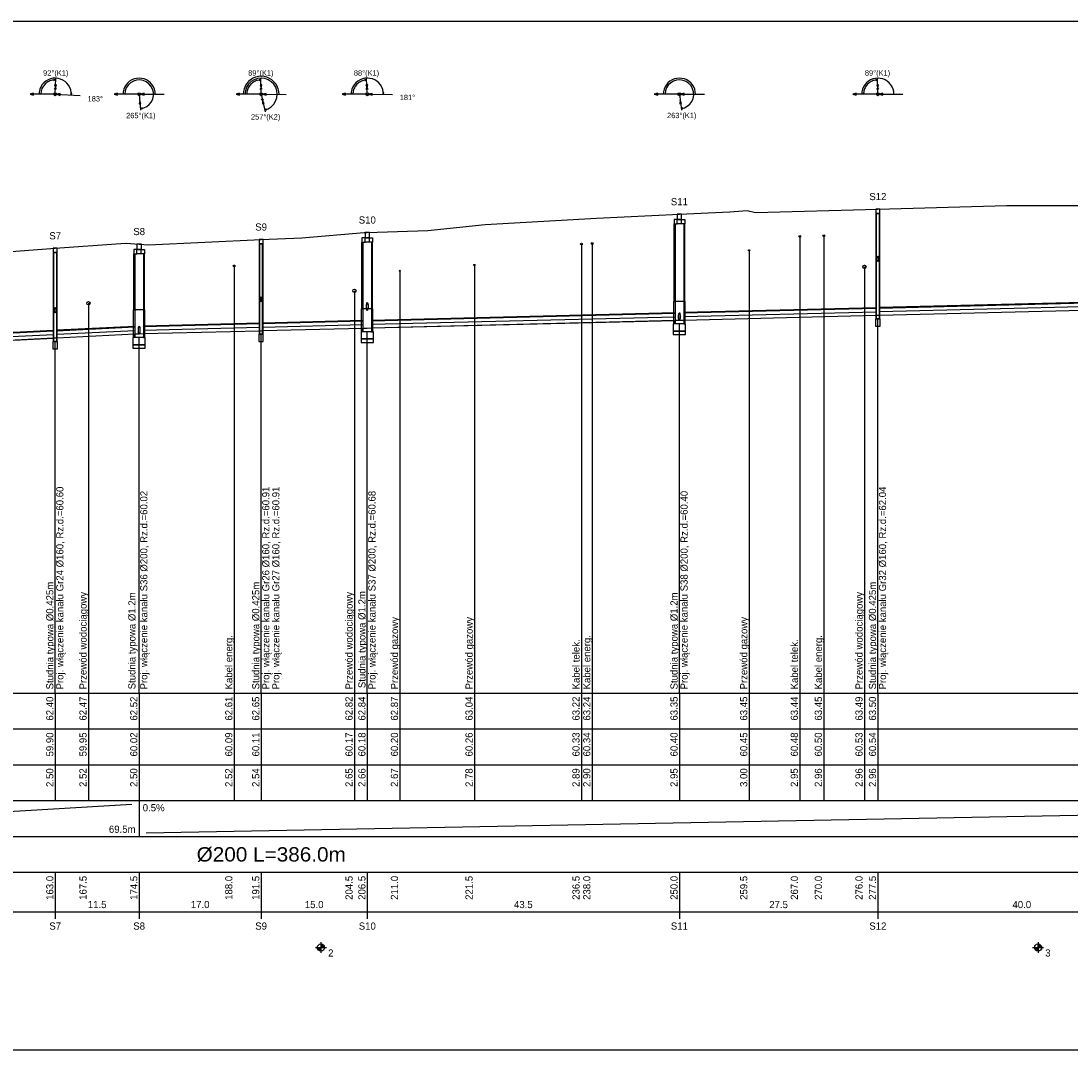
# Model space of a CAD drawing. Header units: metres. Extents: x 2733 to 3788, y -1659 to 878.
# Tile 22 of 23: x 3205 to 3498, y 586 to 873. Entities that reach past the tile are written whole.
import ezdxf
from ezdxf.enums import TextEntityAlignment as Align

# ---------------------------------------------------------------- set-up
doc = ezdxf.new("R2010")
doc.units = ezdxf.units.M
doc.header["$LTSCALE"] = 0.2
doc.layers.add('M_Ramki do druku', color=7, linetype='CONTINUOUS', lineweight=25)
doc.layers.add('M_Ramki rysunków', color=2, linetype='CONTINUOUS', lineweight=25)
for name, color, linetype in [('SJ_14_Krawędzie', 7, 'CONTINUOUS'), ('SJ_15_Linie_tab', 7, 'CONTINUOUS'), ('SJ_16_Liczby', 7, 'CONTINUOUS'), ('SJ_19_Opis_Pz', 7, 'CONTINUOUS'), ('SJ_21_Opis_wl', 7, 'CONTINUOUS'), ('SJ_23_Opis_uzbr', 7, 'CONTINUOUS'), ('SJ_25_Linie_opi', 7, 'CONTINUOUS'), ('SJ_27_Wymiary', 7, 'CONTINUOUS'), ('SJ_2_Teren_istn', 3, 'CONTINUOUS'), ('SJ_5_Węzły', 7, 'CONTINUOUS'), ('SJ_8_KS_GRAWITA', 7, 'CONTINUOUS'), ('SJ_9_Uzbr__podz', 7, 'CONTINUOUS')]:
    doc.layers.add(name, color=color, linetype=linetype)
doc.styles.add('MCAD_TS', font='GENISO.SHX', dxfattribs={"width": 0.8, "oblique": 15})
doc.styles.add('OPISOWY', font='GOTHIC.TTF')

# ---------------------------------------------------------------- blocks, each defined once
blk = doc.blocks.new('*U58')
at = {"layer": 'M_Ramki rysunków', "color": 0, "linetype": 'ByBlock', "lineweight": -2}
blk.add_lwpolyline([(15, 5), (15, 292), (1045, 292), (1045, 5)], close=True, dxfattribs=at)
at = {"layer": 'M_Ramki do druku', "style": 'MCAD_TS', "width": 0.8}
for tag, p in [('KOMENTARZ', (6.54, 30.57)), ('RYSUNEK', (10.28, 30.57)), ('DATA', (14.02, 30.57))]:
    blk.add_attdef(tag, p, '', height=2, rotation=90, dxfattribs=at)

msp = doc.modelspace()

# ---------------------------------------------------------------- linework, layer by layer
at = {"layer": 'SJ_14_Krawędzie'}
for p, q in [((3444.39, 792.03), (3523.86, 794.01)), ((3389.82, 790.66), (3443.54, 792)), ((3272.39, 787.73), (3300.37, 788.42)), ((3302.77, 788.48), (3387.42, 790.6)), ((3170.96, 783.52), (3214.09, 785.67)), ((3214.94, 785.71), (3236.74, 786.8)), ((3239.14, 786.89), (3271.54, 787.7))]:
    msp.add_line(p, q, dxfattribs=at)
at = {"layer": 'SJ_15_Linie_tab'}
for p, q in [((2888.65, 685.65), (3660.91, 685.65)), ((3214.52, 685.65), (3214.52, 655.65)), ((3223.78, 685.65), (3223.78, 675.65)), ((3237.94, 685.65), (3237.94, 655.65)), ((3264.44, 685.65), (3264.44, 675.65)), ((3271.96, 685.65), (3271.96, 655.65)), ((3297.97, 685.65), (3297.97, 675.65)), ((3301.57, 685.65), (3301.57, 655.65)), ((3310.64, 685.65), (3310.64, 675.65)), ((3331.45, 685.65), (3331.45, 675.65)), ((3361.28, 685.65), (3361.28, 675.65)), ((3364.29, 685.65), (3364.29, 675.65)), ((3388.62, 685.65), (3388.62, 655.65)), ((3408.06, 685.65), (3408.06, 675.65)), ((3422.18, 685.65), (3422.18, 675.65)), ((3428.88, 685.65), (3428.88, 675.65)), ((3440.21, 685.65), (3440.21, 675.65)), ((3443.97, 685.65), (3443.97, 655.65)), ((2888.65, 675.65), (3660.91, 675.65)), ((3223.78, 675.65), (3223.78, 665.65)), ((3264.44, 675.65), (3264.44, 665.65)), ((3297.97, 675.65), (3297.97, 665.65)), ((3310.64, 675.65), (3310.64, 665.65)), ((3331.45, 675.65), (3331.45, 665.65)), ((3361.28, 675.65), (3361.28, 665.65)), ((3364.29, 675.65), (3364.29, 665.65)), ((3408.06, 675.65), (3408.06, 665.65)), ((3422.18, 675.65), (3422.18, 665.65)), ((3428.88, 675.65), (3428.88, 665.65)), ((3440.21, 675.65), (3440.21, 665.65)), ((2888.65, 665.65), (3660.91, 665.65)), ((3223.78, 665.65), (3223.78, 655.65)), ((3264.44, 665.65), (3264.44, 655.65)), ((3297.97, 665.65), (3297.97, 655.65)), ((3310.64, 665.65), (3310.64, 655.65)), ((3331.45, 665.65), (3331.45, 655.65)), ((3361.28, 665.65), (3361.28, 655.65)), ((3364.29, 665.65), (3364.29, 655.65)), ((3408.06, 665.65), (3408.06, 655.65)), ((3422.18, 665.65), (3422.18, 655.65)), ((3428.88, 665.65), (3428.88, 655.65)), ((3440.21, 665.65), (3440.21, 655.65)), ((2888.65, 655.65), (3660.91, 655.65)), ((3100.57, 646.65), (3235.94, 654.65)), ((3237.94, 655.65), (3237.94, 645.65)), ((3239.94, 646.65), (3658.91, 654.65)), ((2888.65, 645.65), (3660.91, 645.65)), ((2888.65, 635.65), (3660.91, 635.65)), ((3214.52, 635.65), (3214.52, 622.65)), ((3237.94, 635.65), (3237.94, 622.65)), ((3271.96, 635.65), (3271.96, 622.65)), ((3301.57, 635.65), (3301.57, 622.65)), ((3388.62, 635.65), (3388.62, 622.65)), ((3443.97, 635.65), (3443.97, 622.65)), ((2888.65, 624.65), (3660.91, 624.65))]:
    msp.add_line(p, q, dxfattribs=at)
for points in [[(3388.62, 685.65), (3388.62, 788.6)], [(3443.97, 685.65), (3443.97, 790)], [(3271.96, 685.65), (3271.96, 785.7)], [(3301.57, 685.65), (3301.57, 786.42)], [(3214.52, 685.65), (3214.52, 783.67)], [(3237.94, 685.65), (3237.94, 784.8)]]:
    msp.add_lwpolyline(points, dxfattribs=at)
at = {"layer": 'SJ_16_Liczby'}
for p, q in [((3287.74, 614.24), (3289.57, 615.05)), ((3287.77, 614.18), (3289.54, 615.12)), ((3287.81, 614.12), (3289.5, 615.18)), ((3287.85, 614.06), (3289.46, 615.24)), ((3287.89, 614), (3289.42, 615.29)), ((3287.94, 613.95), (3289.37, 615.34)), ((3287.99, 613.9), (3289.32, 615.39)), ((3288.04, 613.86), (3289.27, 615.44)), ((3288.1, 613.82), (3289.21, 615.48)), ((3288.15, 613.78), (3289.15, 615.51)), ((3288.22, 613.75), (3289.09, 615.55)), ((3288.28, 613.72), (3289.03, 615.57)), ((3288.35, 613.7), (3288.96, 615.6)), ((3288.41, 613.68), (3288.9, 615.62)), ((3288.48, 613.66), (3288.83, 615.63)), ((3288.55, 613.65), (3288.76, 615.64)), ((3288.62, 613.65), (3288.69, 615.65)), ((3288.65, 616.15), (3288.65, 613.15)), ((3487.74, 614.24), (3489.57, 615.05)), ((3487.77, 614.18), (3489.54, 615.12)), ((3487.81, 614.12), (3489.5, 615.18)), ((3487.85, 614.06), (3489.46, 615.24)), ((3487.89, 614), (3489.42, 615.29)), ((3487.94, 613.95), (3489.37, 615.34)), ((3487.99, 613.9), (3489.32, 615.39)), ((3488.04, 613.86), (3489.27, 615.44)), ((3488.1, 613.82), (3489.21, 615.48)), ((3488.15, 613.78), (3489.15, 615.51)), ((3488.22, 613.75), (3489.09, 615.55)), ((3488.28, 613.72), (3489.03, 615.57)), ((3488.35, 613.7), (3488.96, 615.6)), ((3488.41, 613.68), (3488.9, 615.62)), ((3488.48, 613.66), (3488.83, 615.63)), ((3488.55, 613.65), (3488.76, 615.64)), ((3488.62, 613.65), (3488.69, 615.65)), ((3488.65, 616.15), (3488.65, 613.15)), ((3287.15, 614.65), (3290.15, 614.65)), ((3287.66, 614.51), (3289.65, 614.79)), ((3287.66, 614.58), (3289.65, 614.72)), ((3287.68, 614.44), (3289.63, 614.86)), ((3287.69, 614.37), (3289.62, 614.92)), ((3287.72, 614.31), (3289.59, 614.99)), ((3487.15, 614.65), (3490.15, 614.65)), ((3487.66, 614.51), (3489.65, 614.79)), ((3487.66, 614.58), (3489.65, 614.72)), ((3487.68, 614.44), (3489.63, 614.86)), ((3487.69, 614.37), (3489.62, 614.92)), ((3487.72, 614.31), (3489.59, 614.99))]:
    msp.add_line(p, q, dxfattribs=at)
for centre in [(3288.65, 614.65), (3488.65, 614.65)]:
    msp.add_circle(centre, 1, dxfattribs=at)
at = {"layer": 'SJ_21_Opis_wl'}
for centre, major_axis in [((3443.97, 806.74), (0, -0.8)), ((3443.97, 806.74), (0, -0.727)), ((3271.96, 795.44), (0, -0.8)), ((3271.96, 795.44), (0, -0.8)), ((3271.96, 795.44), (0, -0.727)), ((3271.96, 795.44), (0, -0.727)), ((3301.57, 793.45), (0, -1.1)), ((3301.57, 793.45), (0, -1)), ((3214.52, 792.42), (0, -0.8)), ((3214.52, 792.42), (0, -0.727)), ((3388.62, 790.63), (0, -1.1)), ((3388.62, 790.63), (0, -1)), ((3237.94, 786.86), (0, -1.1)), ((3237.94, 786.86), (0, -1))]:
    msp.add_ellipse(centre, major_axis=major_axis, ratio=0.2, dxfattribs=at)
at = {"layer": 'SJ_25_Linie_opi'}
for p, q in [((3422.18, 813), (3422.18, 685.65)), ((3428.88, 813.19), (3428.88, 685.65)), ((3361.28, 810.87), (3361.28, 685.65)), ((3364.29, 811.04), (3364.29, 685.65)), ((3408.06, 809.11), (3408.06, 685.65)), ((3264.44, 804.76), (3264.44, 685.65)), ((3310.64, 803.38), (3310.64, 685.65)), ((3331.45, 805.03), (3331.45, 685.65)), ((3440.21, 804.51), (3440.21, 685.65)), ((3297.97, 797.83), (3297.97, 685.65)), ((3223.78, 794.37), (3223.78, 685.65))]:
    msp.add_line(p, q, dxfattribs=at)
at = {"layer": 'SJ_27_Wymiary'}
for p, q in [((3214.52, 852.65), (3214.66, 857.15)), ((3271.96, 852.65), (3271.89, 857.15)), ((3301.57, 852.65), (3301.38, 857.14)), ((3443.97, 852.65), (3443.9, 857.15)), ((3214.52, 852.65), (3207.52, 852.65)), ((3214.52, 852.65), (3221.51, 852.33)), ((3237.94, 852.65), (3230.94, 852.65)), ((3237.94, 852.65), (3244.94, 852.66)), ((3237.94, 852.65), (3238.35, 848.17)), ((3271.96, 852.65), (3264.96, 852.65)), ((3271.96, 852.65), (3273.07, 847.77)), ((3271.96, 852.65), (3278.96, 852.59)), ((3301.57, 852.65), (3294.57, 852.65)), ((3301.57, 852.65), (3308.57, 852.57)), ((3388.62, 852.65), (3381.62, 852.65)), ((3388.62, 852.65), (3395.62, 852.68)), ((3388.62, 852.65), (3389.18, 848.18)), ((3443.97, 852.65), (3436.97, 852.65)), ((3443.97, 852.65), (3450.97, 852.69))]:
    msp.add_line(p, q, dxfattribs=at)
for points in [[(3219.01, 852.44), (3218.99, 853.16), (3218.85, 853.86), (3218.6, 854.54), (3218.25, 855.16), (3217.81, 855.72), (3217.28, 856.2), (3216.68, 856.6), (3216.03, 856.89), (3215.33, 857.07), (3214.62, 857.15), (3213.91, 857.11), (3213.21, 856.95), (3212.54, 856.69), (3211.92, 856.32), (3211.37, 855.87), (3210.9, 855.33), (3210.52, 854.72), (3210.25, 854.06), (3210.08, 853.36), (3210.02, 852.65)], [(3214.64, 856.65), (3214.32, 856.64), (3214, 856.61), (3213.69, 856.56), (3213.38, 856.48), (3213.07, 856.38), (3212.78, 856.25), (3212.5, 856.1), (3212.23, 855.93), (3211.97, 855.73), (3211.73, 855.52), (3211.51, 855.29), (3211.31, 855.04), (3211.13, 854.77), (3210.97, 854.5), (3210.84, 854.21), (3210.72, 853.91), (3210.63, 853.6), (3210.57, 853.29), (3210.53, 852.97), (3210.52, 852.65)], [(3242.44, 852.66), (3242.38, 853.36), (3242.21, 854.05), (3241.94, 854.7), (3241.57, 855.3), (3241.11, 855.83), (3240.58, 856.29), (3239.97, 856.66), (3239.32, 856.93), (3238.64, 857.09), (3237.93, 857.15), (3237.23, 857.09), (3236.54, 856.93), (3235.89, 856.66), (3235.29, 856.29), (3234.75, 855.83), (3234.29, 855.29), (3233.93, 854.69), (3233.66, 854.04), (3233.49, 853.35), (3233.44, 852.65)], [(3238.3, 848.66), (3239.2, 848.85), (3240.04, 849.24), (3240.76, 849.82), (3241.34, 850.54), (3241.73, 851.37), (3241.92, 852.28), (3241.9, 853.2), (3241.67, 854.09), (3241.24, 854.91), (3240.63, 855.6), (3239.88, 856.14), (3239.03, 856.49), (3238.12, 856.64), (3237.2, 856.58), (3236.32, 856.31), (3235.53, 855.84), (3234.86, 855.2), (3234.36, 854.43), (3234.04, 853.56), (3233.94, 852.65)], [(3276.96, 852.61), (3276.91, 853.39), (3276.73, 854.16), (3276.43, 854.89), (3276.03, 855.56), (3275.52, 856.16), (3274.92, 856.68), (3274.26, 857.09), (3273.53, 857.4), (3272.77, 857.58), (3271.98, 857.65), (3271.2, 857.59), (3270.43, 857.41), (3269.7, 857.11), (3269.03, 856.7), (3268.43, 856.19), (3267.92, 855.59), (3267.51, 854.92), (3267.21, 854.2), (3267.02, 853.43), (3266.96, 852.65)], [(3272.96, 848.26), (3273.91, 848.59), (3274.76, 849.13), (3275.48, 849.84), (3276.01, 850.69), (3276.35, 851.64), (3276.46, 852.64), (3276.35, 853.65), (3276.02, 854.6), (3275.48, 855.45), (3274.77, 856.16), (3273.92, 856.7), (3272.97, 857.03), (3271.96, 857.15), (3270.96, 857.04), (3270.01, 856.7), (3269.16, 856.17), (3268.44, 855.45), (3267.91, 854.6), (3267.57, 853.65), (3267.46, 852.65)], [(3271.9, 856.65), (3271.59, 856.63), (3271.28, 856.59), (3270.97, 856.52), (3270.68, 856.44), (3270.39, 856.32), (3270.11, 856.19), (3269.84, 856.04), (3269.58, 855.86), (3269.34, 855.67), (3269.11, 855.45), (3268.9, 855.22), (3268.71, 854.98), (3268.54, 854.72), (3268.39, 854.45), (3268.26, 854.16), (3268.15, 853.87), (3268.07, 853.57), (3268.01, 853.27), (3267.97, 852.96), (3267.96, 852.65)], [(3306.07, 852.6), (3306.02, 853.3), (3305.86, 854), (3305.59, 854.65), (3305.23, 855.26), (3304.77, 855.8), (3304.24, 856.27), (3303.64, 856.64), (3302.99, 856.92), (3302.3, 857.09), (3301.59, 857.15), (3300.88, 857.1), (3300.19, 856.93), (3299.54, 856.67), (3298.93, 856.3), (3298.39, 855.84), (3297.93, 855.3), (3297.56, 854.7), (3297.29, 854.04), (3297.12, 853.35), (3297.07, 852.65)], [(3301.4, 856.64), (3301.1, 856.62), (3300.8, 856.57), (3300.5, 856.5), (3300.21, 856.41), (3299.92, 856.29), (3299.65, 856.16), (3299.39, 856), (3299.14, 855.82), (3298.9, 855.63), (3298.68, 855.42), (3298.48, 855.19), (3298.29, 854.95), (3298.13, 854.69), (3297.98, 854.42), (3297.86, 854.14), (3297.75, 853.85), (3297.67, 853.56), (3297.61, 853.26), (3297.58, 852.95), (3297.57, 852.65)], [(3393.12, 852.67), (3393.06, 853.37), (3392.89, 854.06), (3392.62, 854.71), (3392.25, 855.31), (3391.79, 855.84), (3391.25, 856.3), (3390.65, 856.66), (3390, 856.93), (3389.31, 857.09), (3388.61, 857.15), (3387.91, 857.09), (3387.22, 856.92), (3386.57, 856.65), (3385.97, 856.28), (3385.43, 855.83), (3384.98, 855.29), (3384.61, 854.69), (3384.34, 854.04), (3384.17, 853.35), (3384.12, 852.65)], [(3389.12, 848.68), (3390.01, 848.9), (3390.82, 849.31), (3391.53, 849.9), (3392.07, 850.63), (3392.44, 851.47), (3392.61, 852.37), (3392.57, 853.28), (3392.32, 854.17), (3391.88, 854.97), (3391.27, 855.65), (3390.51, 856.17), (3389.66, 856.51), (3388.76, 856.65), (3387.85, 856.57), (3386.97, 856.29), (3386.19, 855.82), (3385.53, 855.19), (3385.03, 854.42), (3384.72, 853.56), (3384.62, 852.65)], [(3448.47, 852.67), (3448.41, 853.38), (3448.24, 854.06), (3447.97, 854.71), (3447.6, 855.31), (3447.14, 855.84), (3446.6, 856.3), (3446, 856.66), (3445.34, 856.93), (3444.66, 857.09), (3443.96, 857.15), (3443.25, 857.09), (3442.57, 856.92), (3441.92, 856.65), (3441.32, 856.28), (3440.78, 855.82), (3440.32, 855.29), (3439.96, 854.69), (3439.69, 854.04), (3439.52, 853.35), (3439.47, 852.65)], [(3443.9, 856.65), (3443.59, 856.63), (3443.29, 856.59), (3442.98, 856.52), (3442.68, 856.44), (3442.39, 856.32), (3442.11, 856.19), (3441.84, 856.04), (3441.59, 855.86), (3441.34, 855.67), (3441.12, 855.45), (3440.91, 855.22), (3440.72, 854.98), (3440.55, 854.72), (3440.4, 854.45), (3440.27, 854.16), (3440.16, 853.87), (3440.08, 853.57), (3440.02, 853.27), (3439.98, 852.96), (3439.97, 852.65)]]:
    msp.add_lwpolyline(points, dxfattribs=at)
for points in [[(3214.64, 856.65), (3214.16, 856.79), (3214.16, 856.53)], [(3214.57, 854.35), (3214.86, 855.3), (3214.34, 855.32)], [(3271.9, 856.65), (3271.41, 856.77), (3271.42, 856.51)], [(3271.93, 854.35), (3272.18, 855.32), (3271.66, 855.31)], [(3301.4, 856.64), (3300.91, 856.75), (3300.92, 856.5)], [(3301.5, 854.35), (3301.72, 855.32), (3301.2, 855.3)], [(3443.9, 856.65), (3443.42, 856.77), (3443.42, 856.51)], [(3443.94, 854.35), (3444.18, 855.32), (3443.67, 855.31)], [(3207.52, 852.65), (3208.49, 852.39), (3208.49, 852.91)], [(3214.92, 852.63), (3215.87, 852.33), (3215.9, 852.84)], [(3219.01, 852.44), (3219.17, 852.92), (3218.91, 852.93)], [(3230.94, 852.65), (3231.9, 852.39), (3231.9, 852.91)], [(3238.34, 852.65), (3239.3, 852.39), (3239.3, 852.91)], [(3264.96, 852.65), (3265.93, 852.39), (3265.93, 852.91)], [(3272.36, 852.64), (3273.33, 852.38), (3273.33, 852.9)], [(3294.57, 852.65), (3295.53, 852.39), (3295.53, 852.91)], [(3301.97, 852.64), (3302.93, 852.37), (3302.93, 852.89)], [(3306.07, 852.6), (3306.2, 853.08), (3305.94, 853.08)], [(3381.62, 852.65), (3382.59, 852.39), (3382.59, 852.91)], [(3389.02, 852.65), (3389.99, 852.4), (3389.98, 852.91)], [(3436.97, 852.65), (3437.93, 852.39), (3437.93, 852.91)], [(3444.37, 852.65), (3445.34, 852.4), (3445.33, 852.91)], [(3238.09, 850.95), (3237.92, 849.97), (3238.44, 850.02)], [(3272.34, 850.99), (3272.3, 849.99), (3272.81, 850.11)], [(3388.83, 850.96), (3388.7, 849.97), (3389.21, 850.03)], [(3238.3, 848.66), (3238.79, 848.58), (3238.77, 848.84)], [(3272.96, 848.26), (3273.46, 848.24), (3273.4, 848.49)], [(3389.12, 848.68), (3389.61, 848.61), (3389.58, 848.87)]]:
    msp.add_lwpolyline(points, close=True, dxfattribs=at)
for centre, radius in [((3214.52, 852.65), 0.4), ((3214.57, 854.15), 0.2), ((3237.94, 852.65), 0.4), ((3271.96, 852.65), 0.4), ((3271.94, 854.15), 0.2), ((3301.57, 852.65), 0.4), ((3301.5, 854.15), 0.2), ((3388.62, 852.65), 0.4), ((3443.97, 852.65), 0.4), ((3443.94, 854.15), 0.2), ((3272.29, 851.18), 0.2)]:
    msp.add_circle(centre, radius, dxfattribs=at)
at = {"layer": 'SJ_2_Teren_istn'}
msp.add_lwpolyline([(3174.06, 806.65), (3214.52, 809.68), (3232.83, 811.05), (3234.29, 811.15), (3237.94, 810.86), (3240.56, 810.65), (3271.96, 812.12), (3283.33, 812.65), (3300.67, 814.05), (3301.57, 814.08), (3318.43, 814.65), (3334.41, 816.35), (3365.47, 818.11), (3388.62, 819.19), (3402.72, 819.85), (3407.54, 820.25), (3409.84, 819.65), (3443.97, 820.62), (3479.93, 821.65), (3524.29, 821.65)], dxfattribs=at)
at = {"layer": 'SJ_5_Węzły'}
for p, q in [((3389.22, 817.69), (3388.02, 817.69)), ((3389.22, 816.49), (3388.02, 816.49)), ((3302.17, 812.58), (3300.97, 812.58)), ((3302.17, 811.38), (3300.97, 811.38)), ((3238.54, 809.36), (3237.34, 809.36)), ((3238.54, 808.16), (3237.34, 808.16)), ((3389.94, 794.89), (3387.3, 794.89)), ((3239.26, 792.56), (3236.62, 792.56)), ((3302.89, 792.78), (3300.25, 792.78))]:
    msp.add_line(p, q, dxfattribs=at)
for points in [[(3443.44, 819.42), (3444.5, 819.42), (3444.5, 820.62), (3443.44, 820.62)], [(3388.02, 817.69), (3387.12, 817.69), (3387.12, 816.49), (3388.02, 816.49)], [(3388, 817.69), (3389.24, 817.69), (3389.24, 819.19), (3388, 819.19)], [(3389.22, 817.69), (3390.12, 817.69), (3390.12, 816.49), (3389.22, 816.49)], [(3443.44, 790), (3444.5, 790), (3444.5, 819.42), (3443.44, 819.42)], [(3443.54, 790), (3444.39, 790), (3444.39, 819.42), (3443.54, 819.42)], [(3387.42, 794.89), (3387.12, 794.89), (3387.12, 816.49), (3387.42, 816.49)], [(3389.82, 794.89), (3390.12, 794.89), (3390.12, 816.49), (3389.82, 816.49)], [(3271.43, 810.92), (3272.49, 810.92), (3272.49, 812.12), (3271.43, 812.12)], [(3300.97, 812.58), (3300.07, 812.58), (3300.07, 811.38), (3300.97, 811.38)], [(3300.37, 792.78), (3300.07, 792.78), (3300.07, 811.38), (3300.37, 811.38)], [(3300.94, 812.58), (3302.19, 812.58), (3302.19, 814.08), (3300.94, 814.08)], [(3302.17, 812.58), (3303.07, 812.58), (3303.07, 811.38), (3302.17, 811.38)], [(3302.77, 792.78), (3303.07, 792.78), (3303.07, 811.38), (3302.77, 811.38)], [(3213.99, 808.48), (3215.05, 808.48), (3215.05, 809.68), (3213.99, 809.68)], [(3213.99, 783.67), (3215.05, 783.67), (3215.05, 808.48), (3213.99, 808.48)], [(3214.09, 783.67), (3214.94, 783.67), (3214.94, 808.48), (3214.09, 808.48)], [(3237.34, 809.36), (3236.44, 809.36), (3236.44, 808.16), (3237.34, 808.16)], [(3237.31, 809.36), (3238.56, 809.36), (3238.56, 810.86), (3237.31, 810.86)], [(3238.54, 809.36), (3239.44, 809.36), (3239.44, 808.16), (3238.54, 808.16)], [(3271.43, 785.7), (3272.49, 785.7), (3272.49, 810.92), (3271.43, 810.92)], [(3271.54, 785.7), (3272.39, 785.7), (3272.39, 810.92), (3271.54, 810.92)], [(3236.74, 792.56), (3236.44, 792.56), (3236.44, 808.16), (3236.74, 808.16)], [(3239.14, 792.56), (3239.44, 792.56), (3239.44, 808.16), (3239.14, 808.16)], [(3387.42, 788.6), (3387.04, 788.6), (3387.04, 794.89), (3387.42, 794.89)], [(3389.82, 788.6), (3390.2, 788.6), (3390.2, 794.89), (3389.82, 794.89)], [(3236.74, 784.8), (3236.35, 784.8), (3236.35, 792.56), (3236.74, 792.56)], [(3239.14, 784.8), (3239.52, 784.8), (3239.52, 792.56), (3239.14, 792.56)], [(3300.37, 786.42), (3299.98, 786.42), (3299.98, 792.78), (3300.37, 792.78)], [(3302.77, 786.42), (3303.15, 786.42), (3303.15, 792.78), (3302.77, 792.78)], [(3443.97, 790), (3443.54, 790), (3443.54, 791), (3443.97, 791.01), (3444.39, 791.03), (3444.39, 790)], [(3386.89, 786.6), (3390.35, 786.6), (3390.35, 788.6), (3386.89, 788.6)], [(3388.62, 788.6), (3387.42, 788.6), (3387.42, 789.6), (3388.62, 789.63), (3389.82, 789.66), (3389.82, 788.6)], [(3443.36, 788), (3444.58, 788), (3444.58, 790), (3443.36, 790)], [(3237.94, 784.8), (3236.74, 784.8), (3236.74, 785.8), (3237.94, 785.86), (3239.14, 785.89), (3239.14, 784.8)], [(3271.35, 783.7), (3272.57, 783.7), (3272.57, 785.7), (3271.35, 785.7)], [(3271.96, 785.7), (3271.54, 785.7), (3271.54, 786.7), (3271.96, 786.71), (3272.39, 786.73), (3272.39, 785.7)], [(3299.84, 784.42), (3303.29, 784.42), (3303.29, 786.42), (3299.84, 786.42)], [(3301.57, 786.42), (3300.37, 786.42), (3300.37, 787.42), (3301.57, 787.45), (3302.77, 787.48), (3302.77, 786.42)], [(3386.89, 785.6), (3390.35, 785.6), (3390.35, 786.6), (3386.89, 786.6)], [(3213.91, 781.67), (3215.13, 781.67), (3215.13, 783.67), (3213.91, 783.67)], [(3214.52, 783.67), (3214.09, 783.67), (3214.09, 784.67), (3214.52, 784.69), (3214.94, 784.71), (3214.94, 783.67)], [(3236.21, 782.8), (3239.66, 782.8), (3239.66, 784.8), (3236.21, 784.8)], [(3236.21, 781.8), (3239.66, 781.8), (3239.66, 782.8), (3236.21, 782.8)], [(3299.84, 783.42), (3303.29, 783.42), (3303.29, 784.42), (3299.84, 784.42)]]:
    msp.add_lwpolyline(points, close=True, dxfattribs=at)
at = {"layer": 'SJ_8_KS_GRAWITA'}
for points in [[(3444.39, 793.03), (3523.86, 795.01), (3523.86, 795.11), (3444.39, 793.13)], [(3302.77, 789.48), (3387.42, 791.6), (3387.42, 791.7), (3302.77, 789.58)], [(3389.82, 791.66), (3443.54, 793), (3443.54, 793.1), (3389.82, 791.76)], [(3389.82, 789.66), (3443.54, 791), (3443.54, 790.9), (3389.82, 789.56)], [(3444.39, 791.03), (3523.86, 793.01), (3523.86, 792.91), (3444.39, 790.93)], [(3214.94, 786.71), (3236.74, 787.8), (3236.74, 787.9), (3214.94, 786.81)], [(3239.14, 787.89), (3271.54, 788.7), (3271.54, 788.8), (3239.14, 787.99)], [(3272.39, 788.73), (3300.37, 789.42), (3300.37, 789.52), (3272.39, 788.83)], [(3302.77, 787.48), (3387.42, 789.6), (3387.42, 789.5), (3302.77, 787.38)], [(3170.96, 784.52), (3214.09, 786.67), (3214.09, 786.77), (3170.96, 784.62)], [(3214.94, 784.71), (3236.74, 785.8), (3236.74, 785.7), (3214.94, 784.61)], [(3239.14, 785.89), (3271.54, 786.7), (3271.54, 786.6), (3239.14, 785.79)], [(3272.39, 786.73), (3300.37, 787.42), (3300.37, 787.32), (3272.39, 786.63)], [(3170.96, 782.52), (3214.09, 784.67), (3214.09, 784.57), (3170.96, 782.42)]]:
    msp.add_lwpolyline(points, close=True, dxfattribs=at)
at = {"layer": 'SJ_9_Uzbr__podz'}
for centre, radius in [((3364.29, 811.04), 0.25), ((3422.18, 813), 0.25), ((3428.88, 813.19), 0.25), ((3361.28, 810.87), 0.25), ((3408.06, 809.11), 0.168), ((3408.06, 809.11), 0.16), ((3264.44, 804.76), 0.25), ((3310.64, 803.38), 0.168), ((3310.64, 803.38), 0.16), ((3331.45, 805.03), 0.168), ((3331.45, 805.03), 0.16), ((3440.21, 804.51), 0.472), ((3440.21, 804.51), 0.45), ((3297.97, 797.83), 0.472), ((3297.97, 797.83), 0.45), ((3223.78, 794.37), 0.472), ((3223.78, 794.37), 0.45)]:
    msp.add_circle(centre, radius, dxfattribs=at)

# ---------------------------------------------------------------- block references
at = {"layer": 'M_Ramki do druku'}
msp.add_blockref('*U58', (2737.78, 581.08), dxfattribs=at)

# ---------------------------------------------------------------- texts
at = {"layer": 'SJ_16_Liczby', "style": 'OPISOWY'}
for s, height, p in [('92%%D(K1)', 1.5, (3214.68, 857.85)), ('89%%D(K1)', 1.5, (3271.88, 857.85)), ('88%%D(K1)', 1.5, (3301.35, 857.84)), ('89%%D(K1)', 1.5, (3443.88, 857.85)), ('181%%D', 1.5, (3312.77, 851.02)), ('183%%D', 1.5, (3225.71, 850.64)), ('265%%D(K1)', 1.5, (3238.41, 845.97)), ('257%%D(K2)', 1.5, (3273.22, 845.59)), ('263%%D(K1)', 1.5, (3389.27, 845.99)), ('S11', 2, (3388.62, 821.69)), ('S12', 2, (3443.97, 823.12)), ('S10', 2, (3301.57, 816.58)), ('S7', 2, (3214.52, 812.18)), ('S8', 2, (3237.94, 813.36)), ('S9', 2, (3271.96, 814.62)), ('11.5', 2, (3226.23, 625.65)), ('17.0', 2, (3254.95, 625.65)), ('15.0', 2, (3286.76, 625.65)), ('43.5', 2, (3345.09, 625.65)), ('27.5', 2, (3416.29, 625.65)), ('40.0', 2, (3484.13, 625.65)), ('S7', 2, (3214.52, 619.65)), ('S8', 2, (3237.94, 619.65)), ('S9', 2, (3271.96, 619.65)), ('S10', 2, (3301.57, 619.65)), ('S11', 2, (3388.62, 619.65)), ('S12', 2, (3443.97, 619.65))]:
    msp.add_text(s, height=height, dxfattribs=at).set_placement(p, align=Align.CENTER)
for s, p in [('62.40', (3214.02, 684.65)), ('62.47', (3223.28, 684.65)), ('62.52', (3237.44, 684.65)), ('62.61', (3263.94, 684.65)), ('62.65', (3271.46, 684.65)), ('62.82', (3297.47, 684.65)), ('62.84', (3301.07, 684.65)), ('62.87', (3310.14, 684.65)), ('63.04', (3330.95, 684.65)), ('63.22', (3360.78, 684.65)), ('63.24', (3363.79, 684.65)), ('63.35', (3388.12, 684.65)), ('63.45', (3407.56, 684.65)), ('63.44', (3421.68, 684.65)), ('63.45', (3428.38, 684.65)), ('63.49', (3439.71, 684.65)), ('63.50', (3443.47, 684.65)), ('59.90', (3214.02, 674.65)), ('59.95', (3223.28, 674.65)), ('60.02', (3237.44, 674.65)), ('60.09', (3263.94, 674.65)), ('60.11', (3271.46, 674.65)), ('60.17', (3297.47, 674.65)), ('60.18', (3301.07, 674.65)), ('60.20', (3310.14, 674.65)), ('60.26', (3330.95, 674.65)), ('60.33', (3360.78, 674.65)), ('60.34', (3363.79, 674.65)), ('60.40', (3388.12, 674.65)), ('60.45', (3407.56, 674.65)), ('60.48', (3421.68, 674.65)), ('60.50', (3428.38, 674.65)), ('60.53', (3439.71, 674.65)), ('60.54', (3443.47, 674.65)), ('2.50', (3214.02, 664.65)), ('2.52', (3223.28, 664.65)), ('2.50', (3237.44, 664.65)), ('2.52', (3263.94, 664.65)), ('2.54', (3271.46, 664.65)), ('2.65', (3297.47, 664.65)), ('2.66', (3301.07, 664.65)), ('2.67', (3310.14, 664.65)), ('2.78', (3330.95, 664.65)), ('2.89', (3360.78, 664.65)), ('2.90', (3363.79, 664.65)), ('2.95', (3388.12, 664.65)), ('3.00', (3407.56, 664.65)), ('2.95', (3421.68, 664.65)), ('2.96', (3428.38, 664.65)), ('2.96', (3439.71, 664.65)), ('2.96', (3443.47, 664.65)), ('163.0', (3214.02, 634.65)), ('167.5', (3223.28, 634.65)), ('174.5', (3237.44, 634.65)), ('188.0', (3263.94, 634.65)), ('191.5', (3271.46, 634.65)), ('204.5', (3297.47, 634.65)), ('206.5', (3301.07, 634.65)), ('211.0', (3310.14, 634.65)), ('221.5', (3330.95, 634.65)), ('236.5', (3360.78, 634.65)), ('238.0', (3363.79, 634.65)), ('250.0', (3388.12, 634.65)), ('259.5', (3407.56, 634.65)), ('267.0', (3421.68, 634.65)), ('270.0', (3428.38, 634.65)), ('276.0', (3439.71, 634.65)), ('277.5', (3443.47, 634.65))]:
    msp.add_text(s, height=2, rotation=90, dxfattribs=at).set_placement(p, align=Align.RIGHT)
for s, p in [('0.5%', (3238.94, 652.65)), ('2', (3290.65, 612.15)), ('3', (3490.65, 612.15))]:
    msp.add_text(s, height=2, dxfattribs=at).set_placement(p)
msp.add_text('69.5m', height=2, dxfattribs=at).set_placement((3236.94, 646.65), align=Align.RIGHT)
at = {"layer": 'SJ_16_Liczby', "style": 'OPISOWY', "width": 1.022279}
msp.add_text('%%C200 L=386.0m', height=4, dxfattribs=at).set_placement((3253.98, 638.65), (3295.58, 638.65), align=Align.FIT)
at = {"layer": 'SJ_19_Opis_Pz', "style": 'OPISOWY'}
for s, p in [('Studnia typowa %%C0.425m', (3214.02, 686.65)), ('Studnia typowa %%C0.425m', (3271.46, 686.65)), ('Studnia typowa %%C0.425m', (3443.47, 686.65)), ('Studnia typowa %%C1.2m', (3236.92, 686.67)), ('Studnia typowa %%C1.2m', (3301.07, 687.01)), ('Studnia typowa %%C1.2m', (3388.12, 686.65))]:
    msp.add_text(s, height=2, rotation=90, dxfattribs=at).set_placement(p)
at = {"layer": 'SJ_21_Opis_wl', "style": 'OPISOWY'}
for s, p in [('Proj. włączenie kanału Gr24 %%C160, Rz.d.=60.60', (3216.82, 686.65)), ('Proj. włączenie kanału Gr26 %%C160, Rz.d.=60.91', (3274.26, 686.65)), ('Proj. włączenie kanału Gr27 %%C160, Rz.d.=60.91', (3277.06, 686.65)), ('Proj. włączenie kanału Gr32 %%C160, Rz.d.=62.04', (3446.27, 686.65)), ('Proj. włączenie kanału S36 %%C200, Rz.d.=60.02', (3240.24, 686.65)), ('Proj. włączenie kanału S37 %%C200, Rz.d.=60.68', (3303.87, 686.65)), ('Proj. włączenie kanału S38 %%C200, Rz.d.=60.40', (3390.92, 686.65))]:
    msp.add_text(s, height=2, rotation=90, dxfattribs=at).set_placement(p)
at = {"layer": 'SJ_23_Opis_uzbr', "style": 'OPISOWY'}
for s, p in [('Przewód wodociągowy', (3223.28, 686.65)), ('Przewód wodociągowy', (3297.47, 686.65)), ('Przewód wodociągowy', (3439.71, 686.65)), ('Przewód gazowy', (3310.14, 686.65)), ('Przewód gazowy', (3330.95, 686.65)), ('Przewód gazowy', (3407.56, 686.65)), ('Kabel energ.', (3263.94, 686.65)), ('Kabel telek.', (3360.78, 686.65)), ('Kabel energ.', (3363.79, 686.65)), ('Kabel telek.', (3421.68, 686.65)), ('Kabel energ.', (3428.38, 686.65))]:
    msp.add_text(s, height=2, rotation=90, dxfattribs=at).set_placement(p)

doc.saveas('drawing.dxf')
